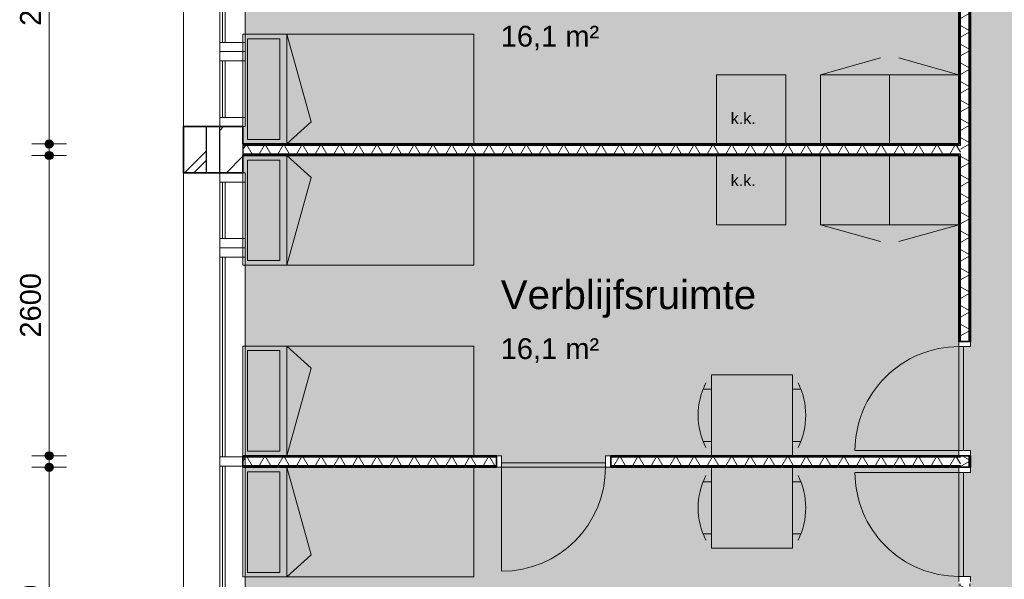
# Model space of a CAD drawing. Header units: millimetres. Extents: x 76115 to 117635, y -12665 to 37646.
# Tile 4 of 52: x 76115 to 84641, y 10746 to 15592. Entities that reach past the tile are written whole.
import ezdxf

# ---------------------------------------------------------------- set-up
doc = ezdxf.new("R2010")
doc.units = ezdxf.units.MM
doc.linetypes.add('Hidden', pattern=[4, 2, -2])
for name, color, linetype, lineweight in [('A-ANNO-DIMS', 211, 'Continuous', 9), ('A-ANNO-DIMS-100', 211, 'Continuous', 9), ('A-AREA-IDEN', 2, 'Continuous', 13), ('A-AREA-PATT', 32, 'Continuous', 9), ('A-DETL', 90, 'Continuous', 13), ('A-DOOR', 31, 'Continuous', 18), ('A-DOOR-FRAM', 31, 'Continuous', 13), ('A-GLAZ-CURT', 52, 'Continuous', 13), ('A-GLAZ-CWMG', 51, 'Continuous', 13), ('A-WALL', 113, 'Continuous', 18), ('A-WALL-PATT', 111, 'Continuous', 35), ('G-ANNO-TEXT', 231, 'Continuous', 9), ('I-WALL', 2, 'Continuous', 18)]:
    doc.layers.add(name, color=color, linetype=linetype, lineweight=lineweight)
doc.styles.add('Arial', font='arial.ttf', dxfattribs={"height": 180})
doc.styles.add('Arial_1', font='arial.ttf', dxfattribs={"height": 250})
doc.styles.add('Arial_2', font='arial.ttf', dxfattribs={"height": 100})
doc.dimstyles.new('1_8mm', dxfattribs={"dimscale": 304.8, "dimtxt": 183.646692, "dimasz": 0.918635, "dimexe": 0.492126, "dimexo": 0.0625, "dimgap": 0.059055, "dimtad": 1, "dimdec": 0, "dimrnd": 5, "dimzin": 0, "dimdsep": 46, "dimtxsty": 'Arial', "dimblk1": 'DOTSMALL', "dimblk2": 'DOTSMALL', "dimsah": 1, "dimcen": 0.09, "dimdle": 0.590551, "dimazin": 0, "dimtfac": 1, "dimtdec": 4, "dimtix": 1, "dimtmove": 0, "dimatfit": 3, "dimfxl": 0.492126, "dimfxlon": 1, "dimtvp": 1, "dimtolj": 1, "dimtzin": 0, "dimlwd": 13, "dimlwe": 13, "dimarcsym": 2})
pattern_1 = [(180, (84347.65, 19856.22), (-2e-14, -200), []), (180, (84347.65, 19872.22), (-2e-14, -200), []), (180, (84347.65, 19888.22), (-2e-14, -200), []), (180, (84347.65, 19904.22), (-2e-14, -200), [])]
pattern_2 = [(270, (81148.13, 14515.7), (200, 7e-13), []), (270, (81132.13, 14515.7), (200, 7e-13), []), (270, (81116.13, 14515.7), (200, 7e-13), []), (270, (81100.13, 14515.7), (200, 7e-13), [])]
pattern_3 = [(270, (81148.13, 11815.68), (200, 7e-13), []), (270, (81132.13, 11815.68), (200, 7e-13), []), (270, (81116.13, 11815.68), (200, 7e-13), []), (270, (81100.13, 11815.68), (200, 7e-13), [])]

# ---------------------------------------------------------------- blocks, each defined once
blk = doc.blocks.new('Rectangular Mullion - 80x220-7501421-plot_01')
at = {"layer": 'A-GLAZ-CWMG'}
for p, q in [((-80, 0), (0, 0)), ((-80, -220), (-80, 0)), ((0, 0), (0, -220)), ((0, -220), (-80, -220))]:
    blk.add_line(p, q, dxfattribs=at)
blk = doc.blocks.new('System Panel - glas_offset-35-7501420-plot_01')
at = {"layer": 'A-GLAZ-CURT'}
for p, q in [((865, 47.5), (-865, 47.5)), ((-865, 47.5), (-865, 22.5)), ((-865, 22.5), (865, 22.5)), ((865, 22.5), (865, 47.5))]:
    blk.add_line(p, q, dxfattribs=at)
blk = doc.blocks.new('Rectangular Mullion - 80x220-V8-plot_01')
at = {"layer": 'A-GLAZ-CWMG'}
for p, q in [((77847.6, 15395.6), (77847.6, 17125.6)), ((78067.6, 15395.6), (78067.6, 17115.7))]:
    blk.add_line(p, q, dxfattribs=at)
blk = doc.blocks.new('System Panel - glas_offset-35-7501423-plot_01')
at = {"layer": 'A-GLAZ-CURT'}
for p, q in [((245, 47.5), (-245, 47.5)), ((-245, 47.5), (-245, 22.5)), ((-245, 22.5), (245, 22.5)), ((245, 22.5), (245, 47.5))]:
    blk.add_line(p, q, dxfattribs=at)
blk = doc.blocks.new('Rectangular Mullion - 80x220-7501419-plot_01')
at = {"layer": 'A-GLAZ-CWMG'}
for p, q in [((83727.6, 36265.8), (84217.7, 36265.8)), ((83727.6, 36045.8), (84217.7, 36045.8))]:
    blk.add_line(p, q, dxfattribs=at)
blk = doc.blocks.new('Rectangular Mullion - 80x220-7501424-plot_01')
at = {"layer": 'A-GLAZ-CWMG'}
for p, q in [((-80, 0), (0, 0)), ((-80, -220), (-80, 0)), ((0, 0), (0, -220)), ((0, -220), (-80, -220))]:
    blk.add_line(p, q, dxfattribs=at)
blk = doc.blocks.new('Rectangular Mullion - 80x220-7501425-plot_01')
at = {"layer": 'A-GLAZ-CWMG'}
for p, q in [((0, 0), (-80, 0)), ((-80, 0), (-80, -220)), ((0, -220), (0, 0)), ((-80, -220), (0, -220))]:
    blk.add_line(p, q, dxfattribs=at)
blk = doc.blocks.new('Rectangular Mullion - 80x220-V9-plot_01')
at = {"layer": 'A-GLAZ-CWMG'}
for p, q in [((77847.6, 11805.6), (77847.6, 13535.6)), ((78067.6, 11815.6), (78067.6, 13535.6))]:
    blk.add_line(p, q, dxfattribs=at)
blk = doc.blocks.new('Rectangular Mullion - 80x220-7501422-plot_01')
at = {"layer": 'A-GLAZ-CWMG'}
for p, q in [((0, 0), (-80, 0)), ((-80, 0), (-80, -220)), ((0, -220), (0, 0)), ((-80, -220), (0, -220))]:
    blk.add_line(p, q, dxfattribs=at)
blk = doc.blocks.new('Rectangular Mullion - 80x220-V10-plot_01')
at = {"layer": 'A-GLAZ-CWMG'}
for p, q in [((77847.6, 9995.6), (77847.6, 11725.6)), ((78067.6, 9995.6), (78067.6, 11715.7))]:
    blk.add_line(p, q, dxfattribs=at)
blk = doc.blocks.new('Rectangular Mullion - 80x220-7501417-plot_01')
at = {"layer": 'A-GLAZ-CWMG'}
for p, q in [((-40, 0), (40, 0)), ((-40, -220), (-40, 0)), ((40, 0), (40, -220)), ((40, -220), (-40, -220))]:
    blk.add_line(p, q, dxfattribs=at)
blk = doc.blocks.new('200_32_ISR_deur_binnen - dagmaat 0900x2300-7594412-plot_01')
at = {"layer": 'A-DOOR', "lineweight": 13}
blk.add_hatch(color=256, dxfattribs=at).paths.add_polyline_path([(-450, 10), (450, 10), (450, 50), (-450, 50)])
for p, q in [((-450, 50), (-450, 950)), ((-450, 50), (450, 50)), ((-450, 50), (-450, 10)), ((450, 50), (-450, 50)), ((-450, 10), (450, 10)), ((450, 10), (450, 50))]:
    blk.add_line(p, q, dxfattribs=at)
at = {"layer": 'A-DOOR', "linetype": 'Hidden', "lineweight": 13}
blk.add_line((-450, 10), (450, 10), dxfattribs=at)
at = {"layer": 'A-DOOR', "lineweight": 13}
blk.add_arc((-450, 50), 900, 360, 90, dxfattribs=at)
at = {"layer": 'A-DOOR-FRAM'}
for p, q in [((-450, 50), (-495, 50)), ((-450, -50), (-450, 50)), ((495, 50), (450, 50)), ((450, 50), (450, -50)), ((-495, -50), (-450, -50)), ((450, -50), (495, -50))]:
    blk.add_line(p, q, dxfattribs=at)
blk = doc.blocks.new('200_32_ISR_deur_binnen - dagmaat 0900x2300-7594411-plot_01')
at = {"layer": 'A-DOOR', "lineweight": 13}
blk.add_hatch(color=256, dxfattribs=at).paths.add_polyline_path([(450, -10), (-450, -10), (-450, -50), (450, -50)])
at = {"layer": 'A-DOOR', "linetype": 'Hidden', "lineweight": 13}
blk.add_line((-450, -10), (450, -10), dxfattribs=at)
at = {"layer": 'A-DOOR', "lineweight": 13}
for p, q in [((-450, -10), (450, -10)), ((-450, -50), (-450, -10)), ((-450, -50), (-450, -950)), ((-450, -50), (450, -50)), ((450, -50), (-450, -50)), ((450, -10), (450, -50))]:
    blk.add_line(p, q, dxfattribs=at)
blk.add_arc((-450, -50), 900, 270, 0, dxfattribs=at)
at = {"layer": 'A-DOOR-FRAM'}
for p, q in [((-495, 50), (-450, 50)), ((-450, 50), (-450, -50)), ((450, -50), (450, 50)), ((450, 50), (495, 50)), ((-450, -50), (-495, -50)), ((495, -50), (450, -50))]:
    blk.add_line(p, q, dxfattribs=at)
blk = doc.blocks.new('DIMBLOCK34-plot_01')
at = {"layer": 'A-ANNO-DIMS-100', "lineweight": 25}
h = blk.add_hatch(color=256, dxfattribs=at)
edge = h.paths.add_edge_path()
edge.add_arc((76370.1, 11715.7), 35, 0, 360)
h = blk.add_hatch(color=256, dxfattribs=at)
edge = h.paths.add_edge_path()
edge.add_arc((76370.1, 9115.7), 35, 0, 360)
at = {"layer": 'A-ANNO-DIMS-100', "lineweight": 13}
for p, q in [((76370.1, 11895.7), (76370.1, 8935.7)), ((76370.1, 11715.7), (76220.1, 11715.7)), ((76370.1, 11715.7), (76520.1, 11715.7)), ((76370.1, 9115.7), (76220.1, 9115.7)), ((76370.1, 9115.7), (76520.1, 9115.7))]:
    blk.add_line(p, q, dxfattribs=at)
at = {"layer": 'A-ANNO-DIMS-100', "lineweight": 25}
for centre in [(76370.1, 11715.7), (76370.1, 9115.7)]:
    blk.add_circle(centre, 35, dxfattribs=at)
at = {"layer": 'A-ANNO-DIMS-100', "color": 0, "lineweight": 13, "insert": (76118.4, 10138.8), "char_height": 180, "width": 664.518, "attachment_point": 1, "rotation": 90, "line_spacing_factor": 0.941778, "style": 'Arial'}
blk.add_mtext('2600', dxfattribs=at)
blk = doc.blocks.new('_DotSmall')
at = {"color": 0, "linetype": 'ByBlock', "const_width": 0.5}
blk.add_lwpolyline([(-0.0625, 0, 1), (0.0625, 0, 1)], format="xyb", close=True, dxfattribs=at)
blk = doc.blocks.new('DIMBLOCK35-plot_01')
at = {"layer": 'A-ANNO-DIMS-100', "lineweight": 25}
h = blk.add_hatch(color=256, dxfattribs=at)
edge = h.paths.add_edge_path()
edge.add_arc((76370.1, 14415.7), 35, 0, 360)
h = blk.add_hatch(color=256, dxfattribs=at)
edge = h.paths.add_edge_path()
edge.add_arc((76370.1, 11815.7), 35, 0, 360)
at = {"layer": 'A-ANNO-DIMS-100', "lineweight": 13}
for p, q in [((76370.1, 14595.7), (76370.1, 11635.7)), ((76370.1, 14415.7), (76220.1, 14415.7)), ((76370.1, 14415.7), (76520.1, 14415.7)), ((76370.1, 11815.7), (76220.1, 11815.7)), ((76370.1, 11815.7), (76520.1, 11815.7))]:
    blk.add_line(p, q, dxfattribs=at)
at = {"layer": 'A-ANNO-DIMS-100', "lineweight": 25}
for centre in [(76370.1, 14415.7), (76370.1, 11815.7)]:
    blk.add_circle(centre, 35, dxfattribs=at)
at = {"layer": 'A-ANNO-DIMS-100', "color": 0, "lineweight": 13, "insert": (76118.4, 12838.8), "char_height": 180, "width": 664.518, "attachment_point": 1, "rotation": 90, "line_spacing_factor": 0.941778, "style": 'Arial'}
blk.add_mtext('2600', dxfattribs=at)
blk = doc.blocks.new('DIMBLOCK36-plot_01')
at = {"layer": 'A-ANNO-DIMS-100', "lineweight": 25}
h = blk.add_hatch(color=256, dxfattribs=at)
edge = h.paths.add_edge_path()
edge.add_arc((76370.1, 17115.7), 35, 0, 360)
h = blk.add_hatch(color=256, dxfattribs=at)
edge = h.paths.add_edge_path()
edge.add_arc((76370.1, 14515.7), 35, 0, 360)
at = {"layer": 'A-ANNO-DIMS-100', "lineweight": 13}
for p, q in [((76370.1, 17295.7), (76370.1, 14335.7)), ((76370.1, 17115.7), (76220.1, 17115.7)), ((76370.1, 17115.7), (76520.1, 17115.7)), ((76370.1, 14515.7), (76220.1, 14515.7)), ((76370.1, 14515.7), (76520.1, 14515.7))]:
    blk.add_line(p, q, dxfattribs=at)
at = {"layer": 'A-ANNO-DIMS-100', "lineweight": 25}
for centre in [(76370.1, 17115.7), (76370.1, 14515.7)]:
    blk.add_circle(centre, 35, dxfattribs=at)
at = {"layer": 'A-ANNO-DIMS-100', "color": 0, "lineweight": 13, "insert": (76118.4, 15538.8), "char_height": 180, "width": 664.518, "attachment_point": 1, "rotation": 90, "line_spacing_factor": 0.941778, "style": 'Arial'}
blk.add_mtext('2600', dxfattribs=at)

msp = doc.modelspace()

# ---------------------------------------------------------------- hatches: boundary and pattern name
at = {"layer": 'A-AREA-PATT'}
h = msp.add_hatch(color=9, dxfattribs=at)
h.paths.add_polyline_path([(104851.7, 3666.6), (104996.7, 3666.6), (104996.7, 5370.5), (105046.7, 5370.5), (105046.7, 6270.5), (104996.7, 6270.5), (104996.7, 6460.5), (105046.7, 6460.5), (105046.7, 7360.5), (104996.7, 7360.5), (104996.7, 10770.6), (105046.7, 10770.6), (105046.7, 11670.6), (104996.7, 11670.6), (104996.7, 11860.6), (105046.7, 11860.6), (105046.7, 12760.6), (104996.7, 12760.6), (104996.7, 14516.8), (109547.8, 14516.8), (109547.8, 16170.6), (109597.8, 16170.6), (109597.8, 17070.6), (109547.8, 17070.6), (109547.8, 17260.6), (109597.8, 17260.6), (109597.8, 18160.6), (109547.8, 18160.6), (109547.8, 21570.6), (109597.8, 21570.6), (109597.8, 22470.6), (109547.8, 22470.6), (109547.8, 22660.6), (109597.8, 22660.6), (109597.8, 23560.6), (109547.8, 23560.6), (109547.8, 26970.7), (109597.8, 26970.7), (109597.8, 27870.7), (109547.8, 27870.7), (109547.8, 28060.7), (109597.8, 28060.7), (109597.8, 28960.7), (109547.8, 28960.7), (109547.8, 32370.7), (109597.8, 32370.7), (109597.8, 33270.7), (109547.8, 33270.7), (109547.8, 33460.7), (109597.8, 33460.7), (109597.8, 34360.7), (109547.8, 34360.7), (109547.8, 36045.8), (107797.8, 36045.8), (107797.8, 30115.8), (106042.8, 30115.8), (106042.8, 30165.8), (105142.8, 30165.8), (105142.8, 30115.8), (104952.8, 30115.8), (104952.8, 30165.8), (104052.8, 30165.8), (104052.8, 30115.8), (100642.7, 30115.8), (100642.7, 30165.8), (99742.7, 30165.8), (99742.7, 30115.8), (99552.7, 30115.8), (99552.7, 30165.8), (98652.7, 30165.8), (98652.7, 30115.8), (95242.7, 30115.8), (95242.7, 30165.8), (94342.7, 30165.8), (94342.7, 30115.8), (94152.7, 30115.8), (94152.7, 30165.8), (93252.7, 30165.8), (93252.7, 30115.8), (89842.7, 30115.8), (89842.7, 30165.8), (88942.7, 30165.8), (88942.7, 30115.8), (88752.7, 30115.8), (88752.7, 30165.8), (87852.7, 30165.8), (87852.7, 30115.8), (86097.7, 30115.8), (86097.7, 36045.8), (84347.7, 36045.8), (84347.7, 34360.8), (84297.7, 34360.8), (84297.7, 33460.8), (84347.7, 33460.8), (84347.7, 33270.8), (84297.7, 33270.8), (84297.7, 32370.8), (84347.7, 32370.8), (84347.7, 28960.8), (84297.7, 28960.8), (84297.7, 28060.8), (84347.7, 28060.8), (84347.7, 27870.8), (84297.7, 27870.8), (84297.7, 26970.8), (84347.7, 26970.8), (84347.7, 23560.7), (84297.7, 23560.7), (84297.7, 22660.7), (84347.7, 22660.7), (84347.7, 22470.7), (84297.7, 22470.7), (84297.7, 21570.7), (84347.7, 21570.7), (84347.7, 18160.7), (84297.7, 18160.7), (84297.7, 17260.7), (84347.7, 17260.7), (84347.7, 17070.7), (84297.7, 17070.7), (84297.7, 16170.7), (84347.7, 16170.7), (84347.7, 12760.7), (84297.7, 12760.7), (84297.7, 11860.7), (84347.7, 11860.7), (84347.7, 11670.7), (84297.7, 11670.7), (84297.7, 10770.7), (84347.7, 10770.7), (84347.7, 7360.6), (84297.7, 7360.6), (84297.7, 6460.6), (84347.7, 6460.6), (84347.7, 6270.6), (84297.7, 6270.6), (84297.7, 5370.6), (84347.7, 5370.6), (84347.7, 3685.6), (86107.7, 3685.6), (86107.7, 5265.6), (86157.7, 5265.6), (86157.7, 6165.6), (86107.7, 6165.6), (86107.7, 6265.6), (85847.4, 6265.6), (85847.4, 14015.7), (94347.7, 14015.7), (94347.7, 12810.7), (94297.7, 12810.7), (94297.7, 11910.7), (94347.7, 11910.7), (94347.7, 10065.7), (96777.8, 10065.7), (96777.8, 10665.7), (96827.8, 10665.7), (96827.8, 11565.7), (96777.8, 11565.7), (96777.8, 14015.7), (100677.8, 14015.7), (100677.8, 6265.6), (99847.7, 6265.6), (99847.7, 3685.6), (100417.7, 3685.6), (100417.8, 3685.6), (104847.8, 3685.6), (104847.8, 3666.6)])
h.paths.add_polyline_path([(99797.7, 4065.6), (99807.7, 4065.6), (99807.7, 5865.6), (99797.7, 5865.6), (99797.7, 4460.5)])
h.paths.add_polyline_path([(85887.4, 6410.6), (85897.4, 6410.6), (85897.4, 7310.6), (85887.4, 7309.8)])
h.paths.add_polyline_path([(95192.7, 9965.7), (95992.7, 9965.7), (95992.7, 10025.7), (94392.7, 10025.7), (94392.7, 9965.7)])
h.paths.add_polyline_path([(102647.6, 11465.4), (102047.6, 11465.4), (102047.6, 12065.4), (102647.6, 12065.4), (102647.6, 11583.8)])
h.paths.add_polyline_path([(99177.8, 13965.7), (99177.8, 13975.7), (98277.8, 13975.7), (98277.8, 13965.7)])
h.paths.add_polyline_path([(86947.4, 13965.7), (86947.4, 13975.7), (86047.4, 13975.7), (86047.4, 13965.7), (86447.4, 13965.7)])
h.paths.add_polyline_path([(100479.8, 15865.8), (100089.8, 15865.8), (100089.8, 15915.8), (99189.8, 15915.8), (99189.8, 15865.8), (96379.8, 15865.8), (96379.8, 15915.8), (95479.8, 15915.8), (95479.8, 15865.8), (94769.8, 15865.8), (94769.8, 15915.8), (93869.8, 15915.8), (93869.8, 15865.8), (93204.8, 15865.8), (93204.8, 15915.8), (92304.8, 15915.8), (92304.8, 15865.8), (91639.8, 15865.8), (91639.8, 15915.8), (90739.8, 15915.8), (90739.8, 15865.8), (90074.8, 15865.8), (90074.8, 15915.8), (89174.8, 15915.8), (89174.8, 15865.8), (88509.8, 15865.8), (88509.8, 15915.8), (87609.8, 15915.8), (87609.8, 15865.8), (86947.4, 15865.8), (86947.4, 15915.8), (86047.4, 15915.8), (86047.4, 15865.8), (85847.4, 15865.8), (85847.4, 23365.8), (86047.4, 23365.8), (86047.4, 23315.8), (86947.4, 23315.8), (86947.4, 23365.8), (87609.8, 23365.8), (87609.8, 23315.8), (88509.8, 23315.8), (88509.8, 23365.8), (89174.8, 23365.8), (89174.8, 23315.8), (90074.8, 23315.8), (90074.8, 23365.8), (90739.8, 23365.8), (90739.8, 23315.8), (91639.8, 23315.8), (91639.8, 23365.8), (92304.8, 23365.8), (92304.8, 23315.8), (93204.8, 23315.8), (93204.8, 23365.8), (93869.8, 23365.8), (93869.8, 23315.8), (94769.8, 23315.8), (94769.8, 23365.8), (95479.8, 23365.8), (95479.8, 23315.8), (96379.8, 23315.8), (96379.8, 23365.8), (99189.8, 23365.8), (99189.8, 23315.8), (100089.8, 23315.8), (100089.8, 23365.8), (100479.8, 23365.8), (100479.8, 23315.8), (101379.8, 23315.8), (101379.8, 23365.8), (104189.8, 23365.8), (104189.8, 23315.8), (105089.8, 23315.8), (105089.8, 23365.8), (105334.8, 23365.8), (105334.8, 15865.8), (105089.8, 15865.8), (105089.8, 15915.8), (104189.8, 15915.8), (104189.8, 15865.8), (101379.8, 15865.8), (101379.8, 15915.8), (100479.8, 15915.8), (100479.8, 15878.3)])
h.paths.add_polyline_path([(85897.4, 24961.5), (85847.4, 24961.5), (85847.4, 25561.5), (85948.2, 25561.5), (85948.2, 28065.8), (88547.4, 28065.8), (88547.4, 28265.6), (89147.4, 28265.6), (89147.4, 28065.8), (105497.8, 28065.8), (105497.8, 25165.7), (86447.4, 25165.7), (86447.4, 24961.5)])
h.paths.add_polyline_path([(99746.3, 25205.7), (99785.4, 25205.7), (99785.4, 25265.7), (99010.4, 25265.7), (99010.4, 25205.7)])
h.paths.add_polyline_path([(100647.9, 25205.7), (101547.9, 25205.7), (101547.9, 25265.7), (100647.9, 25265.7)])
h.paths.add_polyline_path([(95284.8, 25205.7), (95935.2, 25205.7), (95935.2, 25265.7), (95160.2, 25265.7), (95160.2, 25205.7)])
h.paths.add_polyline_path([(101547.9, 27965.8), (101547.9, 28025.8), (100647.9, 28025.8), (100647.9, 27965.8), (101533.2, 27965.8)])
h.paths.add_polyline_path([(93619.7, 28015.8), (93747.2, 28015.8), (93747.2, 28025.8), (92847.2, 28025.8), (92847.2, 28015.8)])
h.paths.add_polyline_path([(90097.3, 28015.8), (90096.7, 28025.8), (89197.3, 28025.8), (89197.3, 28015.8), (89535.4, 28015.8)])
h.paths.add_polyline_path([(87048.2, 28015.8), (87048.2, 28025.8), (86148.2, 28025.8), (86148.2, 28015.8)])
h = msp.add_hatch(color=9, dxfattribs=at)
h.paths.add_polyline_path([(81187.7, 14515.7), (84247.7, 14515.7), (84247.7, 17115.7), (78067.6, 17115.7), (78067.6, 14665.6), (78048.6, 14665.6), (78048.6, 14515.7), (80287.7, 14515.7)])
h.paths.add_polyline_path([(84287.7, 16170.7), (84297.7, 16170.7), (84297.7, 17070.7), (84287.7, 17070.7)])
h.paths.add_polyline_path([(80287.7, 17155.7), (81187.7, 17155.7), (81187.7, 17165.7), (80287.7, 17165.7)])
h = msp.add_hatch(color=9, dxfattribs=at)
h.paths.add_polyline_path([(81187.7, 11765.7), (81187.7, 11815.7), (84247.7, 11815.7), (84247.7, 14415.7), (78048.6, 14415.7), (78048.6, 14265.6), (78067.6, 14265.6), (78067.6, 11815.7), (80287.7, 11815.7), (80287.7, 11765.7)])
h.paths.add_polyline_path([(84287.7, 11860.7), (84297.7, 11860.7), (84297.7, 12760.7), (84287.7, 12760.7), (84287.7, 12065.5)])
h = msp.add_hatch(color=9, dxfattribs=at)
h.paths.add_polyline_path([(78048.6, 9115.7), (84247.7, 9115.7), (84247.7, 11715.7), (78067.6, 11715.7), (78067.6, 9265.5), (78048.6, 9265.5)])
h.paths.add_polyline_path([(84297.7, 10770.7), (84297.7, 11670.7), (84287.7, 11670.7), (84287.7, 10770.7)])
h.paths.add_polyline_path([(80287.7, 11755.7), (81187.7, 11755.7), (81187.7, 11765.7), (80287.7, 11765.6)])
at = {"layer": 'A-WALL-PATT', "lineweight": 9}
h = msp.add_hatch(dxfattribs=at)
h.set_pattern_fill('FP_1', color=256, style=0, pattern_type=2)
h.set_pattern_definition([(45, (0, 0), (-282.8427, 282.8427), []), (45, (0, 80), (-282.8427, 282.8427), [])])
h.paths.add_polyline_path([(77733.6, 3351.6), (77733.6, 3865.5), (77533.6, 3865.5), (77533.6, 3351.6)])
h.paths.add_polyline_path([(77733.6, 8865.5), (77733.6, 9265.5), (77533.6, 9265.5), (77533.6, 8865.5)])
h.paths.add_polyline_path([(77733.6, 14265.6), (77733.6, 14665.6), (77533.6, 14665.6), (77533.6, 14265.6)])
h.paths.add_polyline_path([(77533.6, 19665.6), (77733.6, 19665.6), (77733.6, 20061.5), (77533.6, 20061.5)])
h.paths.add_polyline_path([(77533.6, 25061.5), (77733.6, 25061.5), (77733.6, 25465.7), (77533.6, 25465.7)])
h.paths.add_polyline_path([(77733.6, 30465.7), (77733.6, 30865.8), (77533.6, 30865.8), (77533.6, 30465.7)])
h.paths.add_polyline_path([(77533.6, 35865.8), (77733.6, 35865.8), (77733.6, 36379.8), (77533.6, 36379.8), (77533.6, 36064.8)])
h = msp.add_hatch(dxfattribs=at)
h.set_pattern_fill('FP_2', color=256, angle=45, style=0, pattern_type=2)
h.set_pattern_definition([(45, (0, 0), (-212.132, 212.132), [])])
h.paths.add_polyline_path([(77848.6, 3666.6), (78048.6, 3666.6), (78048.6, 3865.5), (77848.6, 3865.5)])
h.paths.add_polyline_path([(78048.6, 8865.5), (78048.6, 9265.5), (77848.6, 9265.5), (77848.6, 8865.5)])
h.paths.add_polyline_path([(77848.6, 14265.6), (78048.6, 14265.6), (78048.6, 14665.6), (77848.6, 14665.6), (77848.6, 14433.1)])
h.paths.add_polyline_path([(77848.6, 19665.6), (78048.6, 19665.6), (78048.6, 20061.5), (77848.6, 20061.5)])
h.paths.add_polyline_path([(78048.6, 25061.5), (78048.6, 25465.7), (77848.6, 25465.7), (77848.6, 25061.5)])
h.paths.add_polyline_path([(78048.6, 30465.7), (78048.6, 30865.8), (77848.6, 30865.8), (77848.6, 30465.7)])
h.paths.add_polyline_path([(78048.6, 35865.8), (78048.6, 36064.8), (77848.6, 36064.8), (77848.6, 35865.8)])
h = msp.add_hatch(dxfattribs=at)
h.set_pattern_fill('FP_3', color=256, angle=90, style=0, pattern_type=2)
h.set_pattern_definition(pattern_1)
h.paths.add_polyline_path([(84260.2, 3666.6), (84260.2, 5325.6), (84247.7, 5325.6), (84247.7, 3666.6)])
h.paths.add_polyline_path([(84247.7, 6315.6), (84260.2, 6315.6), (84260.2, 6328.1), (84247.7, 6328.1)])
h.paths.add_polyline_path([(84247.7, 6403.1), (84260.2, 6403.1), (84260.2, 6415.6), (84247.7, 6415.6)])
h.paths.add_polyline_path([(84247.7, 7405.6), (84260.2, 7405.6), (84260.2, 9028.2), (84247.7, 9028.2), (84247.7, 8734.5)])
h.paths.add_polyline_path([(84260.2, 9103.2), (84260.2, 10725.7), (84247.7, 10725.7), (84247.7, 9103.2)])
h.paths.add_polyline_path([(84260.2, 11715.7), (84260.2, 11728.2), (84247.7, 11728.2), (84247.7, 11715.7)])
h.paths.add_polyline_path([(84260.2, 11803.2), (84260.2, 11815.7), (84247.7, 11815.7), (84247.7, 11803.2)])
h.paths.add_polyline_path([(84247.7, 12805.7), (84260.2, 12805.7), (84260.2, 14428.2), (84247.7, 14428.2), (84247.7, 13008.5)])
h.paths.add_polyline_path([(84247.7, 14503.2), (84260.2, 14503.2), (84260.2, 16125.7), (84247.7, 16125.7), (84247.7, 14515.7)])
h.paths.add_polyline_path([(84260.2, 17115.7), (84260.2, 17128.2), (84247.7, 17128.2), (84247.7, 17115.7)])
h.paths.add_polyline_path([(84260.2, 17203.2), (84260.2, 17215.7), (84247.7, 17215.7), (84247.7, 17203.2)])
h.paths.add_polyline_path([(84247.7, 18205.7), (84260.2, 18205.7), (84260.2, 19828.2), (84247.7, 19828.2), (84247.7, 19815.7)])
h.paths.add_polyline_path([(84260.2, 19903.2), (84260.2, 21525.7), (84247.7, 21525.7), (84247.7, 19903.2)])
h.paths.add_polyline_path([(84260.2, 22515.7), (84260.2, 22528.2), (84247.7, 22528.2), (84247.7, 22515.7)])
h.paths.add_polyline_path([(84247.7, 22603.2), (84260.2, 22603.2), (84260.2, 22615.7), (84247.7, 22615.7)])
h.paths.add_polyline_path([(84247.7, 23605.7), (84260.2, 23605.7), (84260.2, 25228.3), (84247.7, 25228.3), (84247.7, 25215.8)])
h.paths.add_polyline_path([(84260.2, 25303.3), (84260.2, 26925.8), (84247.7, 26925.8), (84247.7, 25303.3)])
h.paths.add_polyline_path([(84247.7, 27915.8), (84260.2, 27915.8), (84260.2, 27928.3), (84247.7, 27928.3)])
h.paths.add_polyline_path([(84260.2, 28003.3), (84260.2, 28015.8), (84247.7, 28015.8), (84247.7, 28003.3)])
h.paths.add_polyline_path([(84260.2, 29005.8), (84260.2, 30628.3), (84247.7, 30628.3), (84247.7, 29005.8)])
h.paths.add_polyline_path([(84260.2, 30703.3), (84260.2, 32325.8), (84247.7, 32325.8), (84247.7, 30703.3)])
h.paths.add_polyline_path([(84247.7, 33315.8), (84260.2, 33315.8), (84260.2, 33328.3), (84247.7, 33328.3)])
h.paths.add_polyline_path([(84247.7, 33403.3), (84260.2, 33403.3), (84260.2, 33415.8), (84247.7, 33415.8)])
h.paths.add_polyline_path([(84260.2, 34405.8), (84260.2, 36045.8), (84247.7, 36045.8), (84247.7, 34405.8)])
h = msp.add_hatch(dxfattribs=at)
h.set_pattern_fill('FP_4', color=256, angle=60, style=0, pattern_type=2)
h.set_pattern_definition([(150, (84347.65, 19856.21), (-70, -121.2436), []), (210, (84347.65, 19856.21), (70, -121.2436), [])])
h.paths.add_polyline_path([(84335.2, 3666.6), (84335.2, 5325.6), (84260.2, 5325.6), (84260.2, 3666.6)])
h.paths.add_polyline_path([(84260.2, 6315.6), (84335.2, 6315.6), (84335.2, 6415.6), (84260.2, 6415.6), (84260.2, 6328.1)])
h.paths.add_polyline_path([(84335.2, 7405.6), (84335.2, 10725.7), (84260.2, 10725.7), (84260.2, 7405.6)])
h.paths.add_polyline_path([(84260.2, 11715.7), (84335.2, 11715.7), (84335.2, 11815.7), (84260.2, 11815.7), (84260.2, 11728.2)])
h.paths.add_polyline_path([(84335.2, 12805.7), (84335.2, 16125.7), (84260.2, 16125.7), (84260.2, 12805.7)])
h.paths.add_polyline_path([(84335.2, 17115.7), (84335.2, 17215.7), (84260.2, 17215.7), (84260.2, 17115.7)])
h.paths.add_polyline_path([(84335.2, 18205.7), (84335.2, 21525.7), (84260.2, 21525.7), (84260.2, 18205.7)])
h.paths.add_polyline_path([(84335.2, 22515.7), (84335.2, 22615.7), (84260.2, 22615.7), (84260.2, 22515.7)])
h.paths.add_polyline_path([(84260.2, 23605.7), (84335.2, 23605.7), (84335.2, 26925.8), (84260.2, 26925.8), (84260.2, 25228.3)])
h.paths.add_polyline_path([(84335.2, 27915.8), (84335.2, 28015.8), (84260.2, 28015.8), (84260.2, 27915.8)])
h.paths.add_polyline_path([(84260.2, 29005.8), (84335.2, 29005.8), (84335.2, 32325.8), (84260.2, 32325.8), (84260.2, 30628.3)])
h.paths.add_polyline_path([(84335.2, 33315.8), (84335.2, 33415.8), (84260.2, 33415.8), (84260.2, 33315.8)])
h.paths.add_polyline_path([(84335.2, 34405.8), (84335.2, 36045.8), (84260.2, 36045.8), (84260.2, 34405.8)])
h = msp.add_hatch(dxfattribs=at)
h.set_pattern_fill('FP_3', color=256, angle=90, style=0, pattern_type=2)
h.set_pattern_definition(pattern_1)
h.paths.add_polyline_path([(84347.7, 3666.6), (84347.7, 5325.6), (84335.2, 5325.6), (84335.2, 3666.6)])
h.paths.add_polyline_path([(84347.7, 6315.6), (84347.7, 6415.6), (84335.2, 6415.6), (84335.2, 6315.6)])
h.paths.add_polyline_path([(84335.2, 7405.6), (84347.7, 7405.6), (84347.7, 10725.7), (84335.2, 10725.7), (84335.2, 8734.5)])
h.paths.add_polyline_path([(84347.7, 11715.7), (84347.7, 11815.7), (84335.2, 11815.7), (84335.2, 11715.7)])
h.paths.add_polyline_path([(84347.7, 12805.7), (84347.7, 16125.7), (84335.2, 16125.7), (84335.2, 12805.7)])
h.paths.add_polyline_path([(84347.7, 17115.7), (84347.7, 17215.7), (84335.2, 17215.7), (84335.2, 17115.7)])
h.paths.add_polyline_path([(84347.7, 18205.7), (84347.7, 21525.7), (84335.2, 21525.7), (84335.2, 18205.7)])
h.paths.add_polyline_path([(84347.7, 22515.7), (84347.7, 22615.7), (84335.2, 22615.7), (84335.2, 22515.7)])
h.paths.add_polyline_path([(84347.7, 23605.7), (84347.7, 26925.8), (84335.2, 26925.8), (84335.2, 23605.7)])
h.paths.add_polyline_path([(84335.2, 27915.8), (84347.7, 27915.8), (84347.7, 28015.8), (84335.2, 28015.8)])
h.paths.add_polyline_path([(84347.7, 29005.8), (84347.7, 32325.8), (84335.2, 32325.8), (84335.2, 29005.8)])
h.paths.add_polyline_path([(84347.7, 33315.8), (84347.7, 33415.8), (84335.2, 33415.8), (84335.2, 33315.8)])
h.paths.add_polyline_path([(84335.2, 34405.8), (84347.7, 34405.8), (84347.7, 36045.8), (84335.2, 36045.8)])
h = msp.add_hatch(dxfattribs=at)
h.set_pattern_fill('FP_19', color=256, angle=-270, style=0, pattern_type=2)
h.set_pattern_definition(pattern_2)
h.paths.add_polyline_path([(84247.7, 14503.2), (84247.7, 14515.7), (78048.6, 14515.7), (78048.6, 14503.2), (83408.8, 14503.2)])
h = msp.add_hatch(dxfattribs=at)
h.set_pattern_fill('FP_20', color=256, angle=-300, style=0, pattern_type=2)
h.set_pattern_definition([(240, (81148.13, 14515.69), (121.2436, -70), []), (300, (81148.13, 14515.69), (121.2436, 70), [])])
h.paths.add_polyline_path([(84260.2, 14428.2), (84260.2, 14503.2), (78048.6, 14503.2), (78048.6, 14428.2), (84247.7, 14428.2)])
h = msp.add_hatch(dxfattribs=at)
h.set_pattern_fill('FP_19', color=256, angle=-270, style=0, pattern_type=2)
h.set_pattern_definition(pattern_2)
h.paths.add_polyline_path([(84247.7, 14415.7), (84247.7, 14428.2), (78048.6, 14428.2), (78048.6, 14415.7), (83408.8, 14415.7)])
h = msp.add_hatch(dxfattribs=at)
h.set_pattern_fill('FP_21', color=256, angle=-270, style=0, pattern_type=2)
h.set_pattern_definition(pattern_3)
h.paths.add_polyline_path([(84247.7, 11803.2), (84247.7, 11815.7), (81232.7, 11815.7), (81232.7, 11803.2), (83408.8, 11803.2)])
h.paths.add_polyline_path([(80242.7, 11803.2), (80242.7, 11815.7), (78048.6, 11815.7), (78048.6, 11803.2)])
h = msp.add_hatch(dxfattribs=at)
h.set_pattern_fill('FP_22', color=256, angle=-300, style=0, pattern_type=2)
h.set_pattern_definition([(240, (81148.13, 11815.68), (121.2436, -70), []), (300, (81148.13, 11815.68), (121.2436, 70), [])])
h.paths.add_polyline_path([(83408.8, 11728.2), (84260.2, 11728.2), (84260.2, 11803.2), (81232.7, 11803.2), (81232.7, 11728.2), (81366.6, 11728.2)])
h.paths.add_polyline_path([(80242.7, 11728.2), (80242.7, 11803.2), (78048.6, 11803.2), (78048.6, 11728.2)])
h = msp.add_hatch(dxfattribs=at)
h.set_pattern_fill('FP_21', color=256, angle=-270, style=0, pattern_type=2)
h.set_pattern_definition(pattern_3)
h.paths.add_polyline_path([(84247.7, 11715.7), (84247.7, 11728.2), (81232.7, 11728.2), (81232.7, 11715.7), (83408.8, 11715.7)])
h.paths.add_polyline_path([(80242.7, 11715.7), (80242.7, 11728.2), (78048.6, 11728.2), (78048.6, 11715.7)])

# ---------------------------------------------------------------- linework, layer by layer
at = {"layer": 'A-DETL', "lineweight": 9}
for p, q in [((80048.6, 15465.7), (78048.6, 15465.7)), ((78048.6, 14515.7), (78048.6, 15465.7)), ((78428.6, 15465.7), (78428.6, 14515.7)), ((78640.4, 14706.4), (78428.6, 15465.7)), ((80048.6, 14515.7), (80048.6, 15465.7)), ((78088.6, 14555.7), (78088.6, 15425.7)), ((78088.6, 15425.7), (78368.6, 15425.7)), ((78368.6, 15425.7), (78368.6, 14555.7)), ((78428.6, 14515.7), (78640.4, 14706.4)), ((78048.6, 14515.7), (80048.6, 14515.7)), ((78368.6, 14555.7), (78088.6, 14555.7)), ((78048.6, 14415.7), (80048.6, 14415.7)), ((78048.6, 14415.7), (78048.6, 13465.7)), ((78428.6, 13465.7), (78428.6, 14415.7)), ((78428.6, 14415.7), (78640.4, 14225)), ((80048.6, 14415.7), (80048.6, 13465.7)), ((78088.6, 14375.7), (78088.6, 13505.7)), ((78368.6, 14375.7), (78088.6, 14375.7)), ((78368.6, 13505.7), (78368.6, 14375.7)), ((78640.4, 14225), (78428.6, 13465.7)), ((78088.6, 13505.7), (78368.6, 13505.7)), ((80048.6, 13465.7), (78048.6, 13465.7)), ((78048.6, 12765.7), (80048.6, 12765.7)), ((78048.6, 12765.7), (78048.6, 11815.7)), ((78088.6, 12725.7), (78088.6, 11855.7)), ((78368.6, 12725.7), (78088.6, 12725.7)), ((78368.6, 11855.7), (78368.6, 12725.7)), ((78428.6, 11815.7), (78428.6, 12765.7)), ((78428.6, 12765.7), (78640.4, 12575)), ((80048.6, 12765.7), (80048.6, 11815.7)), ((78640.4, 12575), (78428.6, 11815.7)), ((78088.6, 11855.7), (78368.6, 11855.7)), ((80048.6, 11815.7), (78048.6, 11815.7)), ((80048.6, 11715.7), (78048.6, 11715.7)), ((78048.6, 10765.7), (78048.6, 11715.7)), ((78428.6, 11715.7), (78428.6, 10765.7)), ((78640.4, 10956.4), (78428.6, 11715.7)), ((80048.6, 10765.7), (80048.6, 11715.7)), ((78088.6, 10805.7), (78088.6, 11675.7)), ((78088.6, 11675.7), (78368.6, 11675.7)), ((78368.6, 11675.7), (78368.6, 10805.7)), ((78428.6, 10765.7), (78640.4, 10956.4)), ((78048.6, 10765.7), (80048.6, 10765.7)), ((78368.6, 10805.7), (78088.6, 10805.7))]:
    msp.add_line(p, q, dxfattribs=at)
at = {"layer": 'A-DETL'}
for p, q in [((83047.7, 15115.7), (83567.8, 15260.8)), ((84247.7, 15115.7), (83727.5, 15260.8)), ((82747.7, 15115.7), (82147.7, 15115.7)), ((82147.7, 15115.7), (82147.7, 14515.7)), ((82747.7, 14515.7), (82747.7, 15115.7)), ((83047.7, 14515.7), (83047.7, 15115.7)), ((83047.7, 15115.7), (83647.7, 15115.7)), ((83647.7, 14515.7), (83647.7, 15115.7)), ((83647.7, 15115.7), (84247.7, 15115.7)), ((84247.7, 14515.7), (84247.7, 15115.7)), ((82147.7, 14515.7), (82747.7, 14515.7)), ((83647.7, 14515.7), (83047.7, 14515.7)), ((84247.7, 14515.7), (83647.7, 14515.7)), ((82147.7, 13815.7), (82147.7, 14415.7)), ((82147.7, 14415.7), (82747.7, 14415.7)), ((82747.7, 14415.7), (82747.7, 13815.7)), ((83647.7, 14415.7), (83047.7, 14415.7)), ((83047.7, 14415.7), (83047.7, 13815.7)), ((84247.7, 14415.7), (83647.7, 14415.7)), ((83647.7, 14415.7), (83647.7, 13815.7)), ((84247.7, 14415.7), (84247.7, 13815.7)), ((82747.7, 13815.7), (82147.7, 13815.7)), ((83047.7, 13815.7), (83647.7, 13815.7)), ((83047.7, 13815.7), (83567.8, 13670.6)), ((83647.7, 13815.7), (84247.7, 13815.7)), ((84247.7, 13815.7), (83727.5, 13670.6)), ((82805.6, 12515.7), (82105.6, 12515.7)), ((82105.6, 12515.7), (82105.6, 11815.7)), ((82805.6, 11815.7), (82805.6, 12515.7)), ((82032.3, 12393), (82105.6, 12393)), ((82879, 12393), (82805.6, 12393)), ((82032.3, 11940.5), (82105.6, 11940.5)), ((82879, 11940.5), (82805.6, 11940.5)), ((82105.6, 11815.7), (82805.6, 11815.7)), ((82105.6, 11715.7), (82805.6, 11715.7)), ((82105.6, 11015.7), (82105.6, 11715.7)), ((82805.6, 11715.7), (82805.6, 11015.7)), ((82032.3, 11590.9), (82105.6, 11590.9)), ((82879, 11590.9), (82805.6, 11590.9)), ((82032.3, 11138.4), (82105.6, 11138.4)), ((82879, 11138.4), (82805.6, 11138.4)), ((82805.6, 11015.7), (82105.6, 11015.7))]:
    msp.add_line(p, q, dxfattribs=at)
for centre, start, end in [((82615.5, 12166.7), 153.41048, 206.58952), ((82295.8, 12166.7), 333.41048, 26.58952), ((82615.5, 11364.6), 153.41048, 206.58952), ((82295.8, 11364.6), 333.41048, 26.58952)]:
    msp.add_arc(centre, 625.6, start, end, dxfattribs=at)
at = {"layer": 'A-WALL'}
for p, q in [((77533.6, 14665.6), (77533.6, 19665.6)), ((77533.6, 9265.5), (77533.6, 14265.6))]:
    msp.add_line(p, q, dxfattribs=at)
at = {"layer": 'A-WALL', "lineweight": 25}
for p, q in [((84260.2, 14503.2), (84260.2, 16125.7)), ((84335.2, 12805.7), (84335.2, 16125.7)), ((77733.6, 14265.6), (77733.6, 14665.6)), ((77848.6, 14265.6), (77848.6, 14665.6)), ((78048.6, 14515.7), (78048.6, 14415.7)), ((84260.2, 14503.2), (78048.6, 14503.2)), ((84260.2, 14428.2), (78048.6, 14428.2)), ((84260.2, 12805.7), (84260.2, 14428.2)), ((80242.7, 11803.2), (78048.6, 11803.2)), ((84260.2, 11803.2), (81232.7, 11803.2)), ((84260.2, 11803.2), (84260.2, 11815.7)), ((84335.2, 11715.7), (84335.2, 11815.7)), ((80242.7, 11728.2), (78048.6, 11728.2)), ((84260.2, 11728.2), (81232.7, 11728.2)), ((84260.2, 11715.7), (84260.2, 11728.2))]:
    msp.add_line(p, q, dxfattribs=at)
at = {"layer": 'A-WALL', "lineweight": 35}
for p, q in [((77533.6, 14665.6), (77533.6, 14265.6)), ((78048.6, 14665.6), (77533.6, 14665.6)), ((78048.6, 14515.7), (78048.6, 14665.6)), ((78048.6, 14265.6), (78048.6, 14415.7)), ((77533.6, 14265.6), (78048.6, 14265.6))]:
    msp.add_line(p, q, dxfattribs=at)
at = {"layer": 'I-WALL', "lineweight": 35}
for p, q in [((84247.7, 16125.7), (84247.7, 14515.7)), ((84347.7, 12805.7), (84347.7, 16125.7)), ((84247.7, 14515.7), (78048.6, 14515.7)), ((78048.6, 14415.7), (84247.7, 14415.7)), ((84247.7, 14415.7), (84247.7, 12805.7)), ((84247.7, 12805.7), (84347.7, 12805.7)), ((80242.7, 11815.7), (78048.6, 11815.7)), ((78048.6, 11815.7), (78048.6, 11715.7)), ((80242.7, 11715.7), (80242.7, 11815.7)), ((84347.7, 11815.7), (81232.7, 11815.7)), ((81232.7, 11815.7), (81232.7, 11715.7)), ((84347.7, 11715.7), (84347.7, 11815.7)), ((78048.6, 11715.7), (80242.7, 11715.7)), ((81232.7, 11715.7), (84347.7, 11715.7))]:
    msp.add_line(p, q, dxfattribs=at)

# ---------------------------------------------------------------- block references
at = {"layer": 'A-DOOR-FRAM'}
for name, p, rotation in [('200_32_ISR_deur_binnen - dagmaat 0900x2300-7594412-plot_01', (84297.7, 12310.7), 90), ('200_32_ISR_deur_binnen - dagmaat 0900x2300-7594411-plot_01', (84297.7, 11220.7), 270)]:
    msp.add_blockref(name, p, dxfattribs=dict(at, rotation=rotation))
msp.add_blockref('200_32_ISR_deur_binnen - dagmaat 0900x2300-7594411-plot_01', (80737.7, 11765.7), dxfattribs=at)
at = {"layer": 'A-GLAZ-CURT', "rotation": 270.0000000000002}
for name, p in [('System Panel - glas_offset-35-7501420-plot_01', (77847.6, 16260.6)), ('System Panel - glas_offset-35-7501423-plot_01', (77847.6, 14990.6)), ('System Panel - glas_offset-35-7501423-plot_01', (77847.6, 13940.6)), ('System Panel - glas_offset-35-7501420-plot_01', (77847.6, 12670.6)), ('System Panel - glas_offset-35-7501420-plot_01', (77847.6, 10860.6))]:
    msp.add_blockref(name, p, dxfattribs=at)
at = {"layer": 'A-GLAZ-CWMG'}
for name in ['Rectangular Mullion - 80x220-V8-plot_01', 'Rectangular Mullion - 80x220-V9-plot_01', 'Rectangular Mullion - 80x220-V10-plot_01']:
    msp.add_blockref(name, (0, 0), dxfattribs=at)
at = {"layer": 'A-GLAZ-CWMG', "extrusion": (0, 0, -1), "rotation": 269.9999999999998}
for name, p in [('Rectangular Mullion - 80x220-7501421-plot_01', (-77847.6, 15315.6)), ('Rectangular Mullion - 80x220-7501424-plot_01', (-77847.6, 14665.6)), ('Rectangular Mullion - 80x220-7501424-plot_01', (-77847.6, 13615.6)), ('Rectangular Mullion - 80x220-7501417-plot_01', (-77847.6, 11765.6))]:
    msp.add_blockref(name, p, dxfattribs=at)
at = {"layer": 'A-GLAZ-CWMG'}
for name, p, rotation in [('Rectangular Mullion - 80x220-7501425-plot_01', (77847.6, 15315.6), 90.0000000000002), ('Rectangular Mullion - 80x220-7501419-plot_01', (114113.4, -68982.1), 89.99999999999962), ('Rectangular Mullion - 80x220-7501425-plot_01', (77847.6, 14265.6), 90.0000000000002), ('Rectangular Mullion - 80x220-7501419-plot_01', (114113.4, -70032.1), 89.99999999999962), ('Rectangular Mullion - 80x220-7501422-plot_01', (77847.6, 13615.6), 90.0000000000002)]:
    msp.add_blockref(name, p, dxfattribs=dict(at, rotation=rotation))

# ---------------------------------------------------------------- texts
at = {"layer": 'A-AREA-IDEN', "lineweight": 9, "attachment_point": 1}
for s, insert, char_height, width, style in [('16,1 m²', (80280.1, 15539.2), 180, 1010.126, 'Arial'), ('Verblijfsruimte', (80280.1, 13335.5), 250, 2677.636, 'Arial_1'), ('16,1 m²', (80280.1, 12833.1), 180, 1010.126, 'Arial')]:
    msp.add_mtext(s, dxfattribs=dict(at, insert=insert, char_height=char_height, width=width, style=style))
at = {"layer": 'G-ANNO-TEXT', "color": 7, "char_height": 100, "width": 256.54, "attachment_point": 1, "style": 'Arial_2'}
for insert in [(82271.8, 14788.4), (82271.8, 14250.7)]:
    msp.add_mtext('k.k.', dxfattribs=dict(at, insert=insert))

# ---------------------------------------------------------------- dimensions: what is measured, and where the dimension line sits
at = {"layer": 'A-ANNO-DIMS', "lineweight": 13}
for base, p1, p2, picture, middle in [((76370.1, 14515.7), (76520.1, 17115.7), (76520.1, 14515.7), 'DIMBLOCK36-plot_01', (76260.2, 15815.7)), ((76370.1, 11815.7), (76520.1, 14415.7), (76520.1, 11815.7), 'DIMBLOCK35-plot_01', (76260.2, 13115.7)), ((76370.1, 9115.7), (76520.1, 11715.7), (76520.1, 9115.7), 'DIMBLOCK34-plot_01', (76260.2, 10415.7))]:
    dim = msp.add_linear_dim(base=base, p1=p1, p2=p2, angle=90, dimstyle='1_8mm', override={"dimpost": '<>', "dimfxl": 2600.015673}, dxfattribs=at)
    dim.commit()
    dim.dimension.update_dxf_attribs({"geometry": picture, "text_midpoint": middle})

doc.saveas('drawing.dxf')
